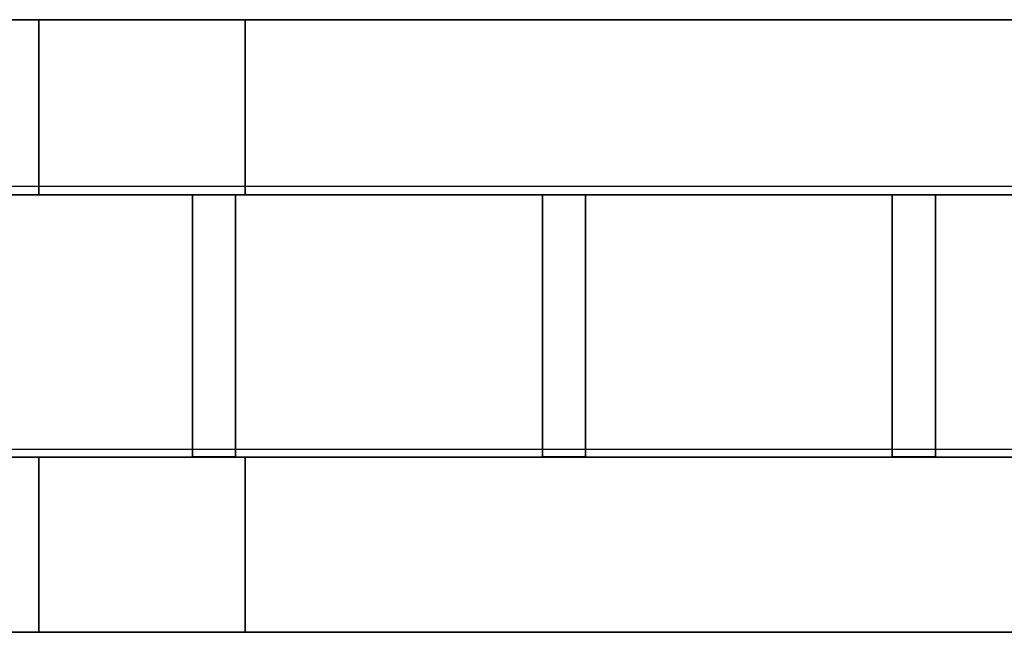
# Model space of a CAD drawing. Header units: millimetres. Extents: x -35 to 33166, y -35 to 31591.
# Tile 64 of 100: x 8246 to 8818, y -35 to 321. Entities that reach past the tile are written whole.
import ezdxf

# ---------------------------------------------------------------- set-up
doc = ezdxf.new("R2010")
doc.units = ezdxf.units.MM
doc.header["$LTSCALE"] = 25.4
doc.layers.get('0').update_dxf_attribs({"true_color": 0xffffff})
for name, color, linetype, true_color in [('end caps & lintels', 7, 'Continuous', 0xffa500), ('ICF - L1', 7, 'Continuous', 0xb4b464), ('ICF - L2', 7, 'Continuous', 0x64ff64)]:
    doc.layers.add(name, color=color, linetype=linetype, true_color=true_color)

# ---------------------------------------------------------------- blocks, each defined once
blk = doc.blocks.new('FF-WF01_HeadLintel_6in_#1')
for p, q in [((1219.2, 152.4), (0, 152.4)), ((1219.2, 152.4, 63), (0, 152.4, 63)), ((0, 0), (1219.2, 0)), ((0, 0, 63), (1219.2, 0, 63))]:
    blk.add_line(p, q)
blk = doc.blocks.new('FF-WF01_SillLintel_6in_#1')
for p, q in [((1219.2, 152.4), (0, 152.4)), ((1219.2, 152.4, 63), (0, 152.4, 63)), ((0, 0), (1219.2, 0)), ((0, 0, 63), (1219.2, 0, 63))]:
    blk.add_line(p, q)
blk = doc.blocks.new('GF-WG01_HeadLintel_6in_#4')
for p, q in [((1219.2, 152.4), (0, 152.4)), ((1219.2, 152.4, 63), (0, 152.4, 63)), ((0, 0), (1219.2, 0)), ((0, 0, 63), (1219.2, 0, 63))]:
    blk.add_line(p, q)
blk = doc.blocks.new('Group#3560')
for p, q in [((-1092.2, -355.6, 256.8), (-1092.2, -254, 256.8)), ((-1092.2, -254, 256.8), (-1069.84, -254, 256.8)), ((-1092.2, -254, 457.2), (-254, -254, 457.2)), ((-1092.2, -355.6, 457.2), (-1092.2, -254, 457.2)), ((-1092.2, -254, 457.2), (-1092.2, -254, 256.8)), ((-1069.84, -355.6, 256.8), (-1092.2, -355.6, 256.8)), ((-1092.2, -355.6, 457.2), (-355.6, -355.6, 457.2)), ((-1092.2, -355.6, 457.2), (-1092.2, -355.6, 256.8))]:
    blk.add_line(p, q)
blk = doc.blocks.new('Group#3561')
for p, q in [((-1092.2, -101.6, 256.8), (-1092.2, 0, 256.8)), ((-1092.2, 0, 256.8), (-1069.84, 0, 256.8)), ((-1092.2, 0, 457.2), (-1092.2, 0, 256.8)), ((-1092.2, 0, 457.2), (0, 0, 457.2)), ((-1092.2, -101.6, 457.2), (-1092.2, 0, 457.2)), ((-1069.84, -101.6, 256.8), (-1092.2, -101.6, 256.8)), ((-1092.2, -101.6, 457.2), (-1092.2, -101.6, 256.8)), ((-227.79, -101.6, 457.2), (-1092.2, -101.6, 457.2))]:
    blk.add_line(p, q)
blk = doc.blocks.new('6XR35_90_C_MSG#238')
for name in ['Group#3561', 'Group#3560']:
    blk.add_blockref(name, (0, 0))
blk = doc.blocks.new('Group#3786_WCL_e2ad96b9')
for p, q in [((-253.75, 520.5, 319.8), (-253.75, 520.5, 405.8)), ((-253.75, 520.5, 405.8), (-101.6, 520.5, 405.8)), ((-101.6, 520.5, 319.8), (-253.75, 520.5, 319.8)), ((-253.75, 520.5, 405.8), (-253.75, 495.5, 405.8)), ((-253.75, 520.5, 319.8), (-253.75, 495.5, 319.8)), ((-101.6, 520.5, 405.8), (-101.6, 520.5, 319.8)), ((-101.6, 495.5, 405.8), (-101.6, 520.5, 405.8)), ((-101.6, 495.5, 319.8), (-101.6, 520.5, 319.8)), ((-101.6, 495.5, 405.8), (-253.75, 495.5, 405.8)), ((-253.75, 495.5, 405.8), (-253.75, 495.5, 319.8)), ((-253.75, 495.5, 319.8), (-101.6, 495.5, 319.8)), ((-101.6, 495.5, 319.8), (-101.6, 495.5, 405.8))]:
    blk.add_line(p, q)
blk = doc.blocks.new('Group9886_WCL_84a73128')
for p, q in [((-253.75, 317.3, 319.8), (-253.75, 317.3, 405.8)), ((-253.75, 317.3, 405.8), (-101.6, 317.3, 405.8)), ((-101.6, 317.3, 319.8), (-253.75, 317.3, 319.8)), ((-253.75, 317.3, 405.8), (-253.75, 292.3, 405.8)), ((-253.75, 317.3, 319.8), (-253.75, 292.3, 319.8)), ((-101.6, 317.3, 405.8), (-101.6, 317.3, 319.8)), ((-101.6, 292.3, 405.8), (-101.6, 317.3, 405.8)), ((-101.6, 292.3, 319.8), (-101.6, 317.3, 319.8)), ((-101.6, 292.3, 405.8), (-253.75, 292.3, 405.8)), ((-253.75, 292.3, 405.8), (-253.75, 292.3, 319.8)), ((-253.75, 292.3, 319.8), (-101.6, 292.3, 319.8)), ((-101.6, 292.3, 319.8), (-101.6, 292.3, 405.8))]:
    blk.add_line(p, q)
blk = doc.blocks.new('Group#3787_WCL_4c9ccdc0')
for p, q in [((-253.75, 114.1, 319.8), (-253.75, 114.1, 405.8)), ((-253.75, 114.1, 405.8), (-101.6, 114.1, 405.8)), ((-101.6, 114.1, 319.8), (-253.75, 114.1, 319.8)), ((-253.75, 114.1, 405.8), (-253.75, 89.1, 405.8)), ((-253.75, 114.1, 319.8), (-253.75, 89.1, 319.8)), ((-101.6, 114.1, 405.8), (-101.6, 114.1, 319.8)), ((-101.6, 89.1, 405.8), (-101.6, 114.1, 405.8)), ((-101.6, 89.1, 319.8), (-101.6, 114.1, 319.8)), ((-101.6, 89.1, 405.8), (-253.75, 89.1, 405.8)), ((-253.75, 89.1, 405.8), (-253.75, 89.1, 319.8)), ((-253.75, 89.1, 319.8), (-101.6, 89.1, 319.8)), ((-101.6, 89.1, 319.8), (-101.6, 89.1, 405.8))]:
    blk.add_line(p, q)
blk = doc.blocks.new('Group#3779')
for p, q in [((-101.6, 0, 256.8), (-101.6, 1618.37, 256.8)), ((-101.6, 1618.37, 457.2), (-101.6, 0, 457.2)), ((0, 1618.37, 256.8), (0, 0, 256.8)), ((0, 1618.37, 457.2), (0, 0, 457.2)), ((0, 0, 256.8), (-101.6, 0, 256.8)), ((-101.6, 0, 256.8), (-101.6, 0, 457.2)), ((0, 0, 457.2), (-101.6, 0, 457.2)), ((0, 0, 256.8), (0, 0, 457.2))]:
    blk.add_line(p, q)
blk = doc.blocks.new('Group#3780')
for p, q in [((-355.6, 0, 256.8), (-355.6, 1618.37, 256.8)), ((-355.6, 1618.37, 457.2), (-355.6, 0, 457.2)), ((-254, 1618.37, 256.8), (-254, 0, 256.8)), ((-254, 1618.37, 457.2), (-254, 0, 457.2)), ((-254, 0, 256.8), (-355.6, 0, 256.8)), ((-355.6, 0, 256.8), (-355.6, 0, 457.2)), ((-254, 0, 457.2), (-355.6, 0, 457.2)), ((-254, 0, 256.8), (-254, 0, 457.2))]:
    blk.add_line(p, q)
blk = doc.blocks.new('6XR35_96_S_CUT_63_75_MSG')
for name in ['Group#3780', 'Group#3779', 'Group#3786_WCL_e2ad96b9', 'Group9886_WCL_84a73128', 'Group#3787_WCL_4c9ccdc0']:
    blk.add_blockref(name, (0, 0))
blk = doc.blocks.new('Group#4387')
for p, q in [((-101.6, 2024.77, 98.33), (-101.6, 0, 98.33)), ((-101.6, 2024.77, 0), (-101.6, 0, 0)), ((-101.6, 2024.77, 457.2), (-101.6, 0, 457.2)), ((-101.6, 2024.77, 250.87), (-101.6, 0, 250.87)), ((0, 2024.77, 0), (0, 0, 0)), ((0, 2024.77, 98.33), (0, 0, 98.33)), ((0, 2024.77, 457.2), (0, 0, 457.2)), ((0, 2024.77, 250.87), (0, 0, 250.87))]:
    blk.add_line(p, q)
blk = doc.blocks.new('Group#4388')
for p, q in [((-355.6, 0, 0), (-355.6, 2024.77, 0)), ((-355.6, 0, 457.2), (-355.6, 2024.77, 457.2)), ((-254, 2024.77, 0), (-254, 0, 0)), ((-254, 2024.77, 457.2), (-254, 0, 457.2))]:
    blk.add_line(p, q)
blk = doc.blocks.new('Group#4394')
for p, q in [((-101.6, 926.9, 98.33), (-253.75, 926.9, 98.33)), ((-253.75, 926.9, 98.33), (-253.75, 901.9, 98.33)), ((-253.75, 926.9, 51), (-253.75, 926.9, 98.33)), ((-253.75, 926.9, 51), (-253.75, 901.9, 51)), ((-101.6, 926.9, 51), (-253.75, 926.9, 51)), ((-101.6, 901.9, 98.33), (-101.6, 926.9, 98.33)), ((-101.6, 926.9, 51), (-101.6, 901.9, 51)), ((-101.6, 926.9, 51), (-101.6, 926.9, 98.33)), ((-253.75, 901.9, 98.33), (-101.6, 901.9, 98.33)), ((-253.75, 901.9, 51), (-253.75, 901.9, 98.33)), ((-101.6, 901.9, 51), (-253.75, 901.9, 51)), ((-101.6, 901.9, 51), (-101.6, 901.9, 98.33))]:
    blk.add_line(p, q)
blk = doc.blocks.new('Group#4395')
for p, q in [((-101.6, 723.7, 98.33), (-253.75, 723.7, 98.33)), ((-253.75, 723.7, 98.33), (-253.75, 698.7, 98.33)), ((-253.75, 723.7, 51), (-253.75, 723.7, 98.33)), ((-253.75, 723.7, 51), (-253.75, 698.7, 51)), ((-101.6, 723.7, 51), (-253.75, 723.7, 51)), ((-101.6, 698.7, 98.33), (-101.6, 723.7, 98.33)), ((-101.6, 723.7, 51), (-101.6, 698.7, 51)), ((-101.6, 723.7, 51), (-101.6, 723.7, 98.33)), ((-253.75, 698.7, 98.33), (-101.6, 698.7, 98.33)), ((-253.75, 698.7, 51), (-253.75, 698.7, 98.33)), ((-101.6, 698.7, 51), (-253.75, 698.7, 51)), ((-101.6, 698.7, 51), (-101.6, 698.7, 98.33))]:
    blk.add_line(p, q)
blk = doc.blocks.new('Group#4397')
for p, q in [((-101.6, 520.5, 98.33), (-253.75, 520.5, 98.33)), ((-253.75, 520.5, 98.33), (-253.75, 495.5, 98.33)), ((-253.75, 520.5, 51), (-253.75, 520.5, 98.33)), ((-253.75, 520.5, 51), (-253.75, 495.5, 51)), ((-101.6, 520.5, 51), (-253.75, 520.5, 51)), ((-101.6, 495.5, 98.33), (-101.6, 520.5, 98.33)), ((-101.6, 520.5, 51), (-101.6, 495.5, 51)), ((-101.6, 520.5, 51), (-101.6, 520.5, 98.33)), ((-253.75, 495.5, 98.33), (-101.6, 495.5, 98.33)), ((-253.75, 495.5, 51), (-253.75, 495.5, 98.33)), ((-101.6, 495.5, 51), (-253.75, 495.5, 51)), ((-101.6, 495.5, 51), (-101.6, 495.5, 98.33))]:
    blk.add_line(p, q)
blk = doc.blocks.new('6XR35_96_S_CUT_79_75_MSG#3')
for name in ['Group#4388', 'Group#4387', 'Group#4394', 'Group#4395', 'Group#4397']:
    blk.add_blockref(name, (0, 0))
blk = doc.blocks.new('Group3573')
at = {"layer": 'ICF - L1', "rotation": 180}
blk.add_blockref('6XR35_90_C_MSG#238', (7165.41, -34.58, 2643.2), dxfattribs=at)
at = {"layer": 'ICF - L1', "extrusion": (0, 0, -1), "zscale": -1, "rotation": 90}
for name, p in [('6XR35_96_S_CUT_79_75_MSG#3', (-7851.21, 321.02, -3100.4)), ('6XR35_96_S_CUT_63_75_MSG', (-8257.61, 321.02, -2643.2))]:
    blk.add_blockref(name, p, dxfattribs=at)
blk = doc.blocks.new('Group#4278')
for p, q in [((-101.6, 1618.37, 317.4), (-101.6, 0, 317.4)), ((-101.6, 1618.37, 0), (-101.6, 0, 0)), ((0, 0, 317.4), (0, 1618.37, 317.4)), ((0, 1618.37, 0), (0, 0, 0)), ((-101.6, 0, 317.4), (0, 0, 317.4)), ((-101.6, 0, 0), (-101.6, 0, 317.4)), ((0, 0, 0), (-101.6, 0, 0)), ((0, 0, 0), (0, 0, 317.4))]:
    blk.add_line(p, q)
blk = doc.blocks.new('Group#4280')
for p, q in [((-355.6, 1618.37, 317.4), (-355.6, 0, 317.4)), ((-355.6, 1618.37, 0), (-355.6, 0, 0)), ((-254, 0, 317.4), (-254, 1618.37, 317.4)), ((-254, 1618.37, 0), (-254, 0, 0)), ((-355.6, 0, 317.4), (-254, 0, 317.4)), ((-355.6, 0, 0), (-355.6, 0, 317.4)), ((-254, 0, 0), (-355.6, 0, 0)), ((-254, 0, 0), (-254, 0, 317.4))]:
    blk.add_line(p, q)
blk = doc.blocks.new('Group9334')
for p, q in [((-101.6, 520.5, 51), (-253.75, 520.5, 51)), ((-253.75, 520.5, 51), (-253.75, 520.5, 144.68)), ((-253.75, 520.5, 144.68), (-101.6, 520.5, 144.68)), ((-253.75, 495.5, 51), (-253.75, 520.5, 51)), ((-253.75, 520.5, 144.68), (-253.75, 495.5, 144.68)), ((-101.6, 520.5, 144.68), (-101.6, 520.5, 51)), ((-101.6, 520.5, 51), (-101.6, 495.5, 51)), ((-101.6, 495.5, 144.68), (-101.6, 520.5, 144.68)), ((-101.6, 495.5, 144.68), (-253.75, 495.5, 144.68)), ((-253.75, 495.5, 144.68), (-253.75, 495.5, 51)), ((-253.75, 495.5, 51), (-101.6, 495.5, 51)), ((-101.6, 495.5, 51), (-101.6, 495.5, 144.68))]:
    blk.add_line(p, q)
blk = doc.blocks.new('Group9335')
for p, q in [((-101.6, 317.3, 51), (-253.75, 317.3, 51)), ((-253.75, 317.3, 51), (-253.75, 317.3, 144.68)), ((-253.75, 317.3, 144.68), (-101.6, 317.3, 144.68)), ((-253.75, 292.3, 51), (-253.75, 317.3, 51)), ((-253.75, 317.3, 144.68), (-253.75, 292.3, 144.68)), ((-101.6, 317.3, 144.68), (-101.6, 317.3, 51)), ((-101.6, 317.3, 51), (-101.6, 292.3, 51)), ((-101.6, 292.3, 144.68), (-101.6, 317.3, 144.68)), ((-101.6, 292.3, 144.68), (-253.75, 292.3, 144.68)), ((-253.75, 292.3, 144.68), (-253.75, 292.3, 51)), ((-253.75, 292.3, 51), (-101.6, 292.3, 51)), ((-101.6, 292.3, 51), (-101.6, 292.3, 144.68))]:
    blk.add_line(p, q)
blk = doc.blocks.new('Group9336')
for p, q in [((-101.6, 114.1, 51), (-253.75, 114.1, 51)), ((-253.75, 114.1, 51), (-253.75, 114.1, 144.68)), ((-253.75, 114.1, 144.68), (-101.6, 114.1, 144.68)), ((-253.75, 89.1, 51), (-253.75, 114.1, 51)), ((-253.75, 114.1, 144.68), (-253.75, 89.1, 144.68)), ((-101.6, 114.1, 144.68), (-101.6, 114.1, 51)), ((-101.6, 114.1, 51), (-101.6, 89.1, 51)), ((-101.6, 89.1, 144.68), (-101.6, 114.1, 144.68)), ((-101.6, 89.1, 144.68), (-253.75, 89.1, 144.68)), ((-253.75, 89.1, 144.68), (-253.75, 89.1, 51)), ((-253.75, 89.1, 51), (-101.6, 89.1, 51)), ((-101.6, 89.1, 51), (-101.6, 89.1, 144.68))]:
    blk.add_line(p, q)
blk = doc.blocks.new('6XR35_96_S#1_CUT_63_75_MSG')
for name in ['Group#4280', 'Group#4278', 'Group9334', 'Group9335', 'Group9336']:
    blk.add_blockref(name, (0, 0))
blk = doc.blocks.new('Group428')
for p, q in [((-254, -254, 457.2), (-1092.2, -254, 457.2)), ((-1092.2, -254, 457.2), (-1092.2, -355.6, 457.2)), ((-254, -254), (-1092.2, -254)), ((-1092.2, -254), (-1092.2, -254, 457.2)), ((-1092.2, -254), (-1092.2, -355.6)), ((-1092.2, -355.6, 457.2), (-355.6, -355.6, 457.2)), ((-1092.2, -355.6, 457.2), (-1092.2, -355.6)), ((-1092.2, -355.6), (-355.6, -355.6))]:
    blk.add_line(p, q)
blk = doc.blocks.new('Group429#1')
for p, q in [((-1092.2, 0), (-1092.2, -101.6)), ((-1092.2, -101.6, 457.2), (-1092.2, 0, 457.2)), ((-1092.2, 0, 457.2), (-1092.2, 0)), ((-1092.2, 0, 457.2), (0, 0, 457.2)), ((0, 0), (-1092.2, 0)), ((-1092.2, -101.6), (-1092.2, -101.6, 457.2)), ((-227.79, -101.6, 457.2), (-1092.2, -101.6, 457.2)), ((-1092.2, -101.6), (-227.79, -101.6))]:
    blk.add_line(p, q)
blk = doc.blocks.new('6XR35_90_C#3')
for name in ['Group429#1', 'Group428']:
    blk.add_blockref(name, (0, 0))
blk = doc.blocks.new('Group8241')
for p, q in [((-101.6, 1618.375, 457.2), (-101.6, 0, 457.2)), ((-101.6, 1618.375), (-101.6, 0)), ((0, 0), (0, 1618.375)), ((0, 1618.375, 457.2), (0, 0, 457.2)), ((-101.6, 0), (0, 0)), ((0, 0, 457.2), (-101.6, 0, 457.2)), ((0, 0, 457.2), (0, 0)), ((-101.6, 0, 457.2), (-101.6, 0))]:
    blk.add_line(p, q)
blk = doc.blocks.new('Group#1486')
for p, q in [((-355.6, 0, 457.2), (-355.6, 1618.375, 457.2)), ((-355.6, 1618.375), (-355.6, 0)), ((-254, 0, 457.2), (-254, 1618.375, 457.2)), ((-254, 0), (-254, 1618.375)), ((-355.6, 0), (-355.6, 0, 457.2)), ((-254, 0, 457.2), (-355.6, 0, 457.2)), ((-355.6, 0), (-254, 0)), ((-254, 0), (-254, 0, 457.2))]:
    blk.add_line(p, q)
blk = doc.blocks.new('Group8253')
for p, q in [((-101.6, 520.5, 51), (-253.75, 520.5, 51)), ((-253.75, 520.5, 51), (-253.75, 520.5, 144.68)), ((-253.75, 520.5, 144.68), (-101.6, 520.5, 144.68)), ((-253.75, 495.5, 51), (-253.75, 520.5, 51)), ((-253.75, 520.5, 144.68), (-253.75, 495.5, 144.68)), ((-101.6, 520.5, 144.68), (-101.6, 520.5, 51)), ((-101.6, 520.5, 51), (-101.6, 495.5, 51)), ((-101.6, 495.5, 144.68), (-101.6, 520.5, 144.68)), ((-101.6, 495.5, 144.68), (-253.75, 495.5, 144.68)), ((-253.75, 495.5, 144.68), (-253.75, 495.5, 51)), ((-253.75, 495.5, 51), (-101.6, 495.5, 51)), ((-101.6, 495.5, 51), (-101.6, 495.5, 144.68))]:
    blk.add_line(p, q)
blk = doc.blocks.new('Group#1538')
for p, q in [((-101.6, 520.5, 312.12), (-253.75, 520.5, 312.12)), ((-253.75, 520.5, 312.12), (-253.75, 520.5, 405.8)), ((-253.75, 520.5, 405.8), (-101.6, 520.5, 405.8)), ((-253.75, 495.5, 312.12), (-253.75, 520.5, 312.12)), ((-253.75, 520.5, 405.8), (-253.75, 495.5, 405.8)), ((-101.6, 520.5, 405.8), (-101.6, 520.5, 312.12)), ((-101.6, 520.5, 312.12), (-101.6, 495.5, 312.12)), ((-101.6, 495.5, 405.8), (-101.6, 520.5, 405.8)), ((-101.6, 495.5, 405.8), (-253.75, 495.5, 405.8)), ((-253.75, 495.5, 405.8), (-253.75, 495.5, 312.12)), ((-253.75, 495.5, 312.12), (-101.6, 495.5, 312.12)), ((-101.6, 495.5, 312.12), (-101.6, 495.5, 405.8))]:
    blk.add_line(p, q)
blk = doc.blocks.new('Group#1539')
for p, q in [((-101.6, 317.3, 51), (-253.75, 317.3, 51)), ((-253.75, 317.3, 51), (-253.75, 317.3, 144.68)), ((-253.75, 317.3, 144.68), (-101.6, 317.3, 144.68)), ((-253.75, 292.3, 51), (-253.75, 317.3, 51)), ((-253.75, 317.3, 144.68), (-253.75, 292.3, 144.68)), ((-101.6, 317.3, 144.68), (-101.6, 317.3, 51)), ((-101.6, 317.3, 51), (-101.6, 292.3, 51)), ((-101.6, 292.3, 144.68), (-101.6, 317.3, 144.68)), ((-101.6, 292.3, 144.68), (-253.75, 292.3, 144.68)), ((-253.75, 292.3, 144.68), (-253.75, 292.3, 51)), ((-253.75, 292.3, 51), (-101.6, 292.3, 51)), ((-101.6, 292.3, 51), (-101.6, 292.3, 144.68))]:
    blk.add_line(p, q)
blk = doc.blocks.new('Group8256')
for p, q in [((-101.6, 317.3, 312.12), (-253.75, 317.3, 312.12)), ((-253.75, 317.3, 312.12), (-253.75, 317.3, 405.8)), ((-253.75, 317.3, 405.8), (-101.6, 317.3, 405.8)), ((-253.75, 292.3, 312.12), (-253.75, 317.3, 312.12)), ((-253.75, 317.3, 405.8), (-253.75, 292.3, 405.8)), ((-101.6, 317.3, 405.8), (-101.6, 317.3, 312.12)), ((-101.6, 317.3, 312.12), (-101.6, 292.3, 312.12)), ((-101.6, 292.3, 405.8), (-101.6, 317.3, 405.8)), ((-101.6, 292.3, 405.8), (-253.75, 292.3, 405.8)), ((-253.75, 292.3, 405.8), (-253.75, 292.3, 312.12)), ((-253.75, 292.3, 312.12), (-101.6, 292.3, 312.12)), ((-101.6, 292.3, 312.12), (-101.6, 292.3, 405.8))]:
    blk.add_line(p, q)
blk = doc.blocks.new('Group#1540')
for p, q in [((-101.6, 114.1, 51), (-253.75, 114.1, 51)), ((-253.75, 114.1, 51), (-253.75, 114.1, 144.68)), ((-253.75, 114.1, 144.68), (-101.6, 114.1, 144.68)), ((-253.75, 89.1, 51), (-253.75, 114.1, 51)), ((-253.75, 114.1, 144.68), (-253.75, 89.1, 144.68)), ((-101.6, 114.1, 144.68), (-101.6, 114.1, 51)), ((-101.6, 114.1, 51), (-101.6, 89.1, 51)), ((-101.6, 89.1, 144.68), (-101.6, 114.1, 144.68)), ((-101.6, 89.1, 144.68), (-253.75, 89.1, 144.68)), ((-253.75, 89.1, 144.68), (-253.75, 89.1, 51)), ((-253.75, 89.1, 51), (-101.6, 89.1, 51)), ((-101.6, 89.1, 51), (-101.6, 89.1, 144.68))]:
    blk.add_line(p, q)
blk = doc.blocks.new('Group8258')
for p, q in [((-101.6, 114.1, 312.12), (-253.75, 114.1, 312.12)), ((-253.75, 114.1, 312.12), (-253.75, 114.1, 405.8)), ((-253.75, 114.1, 405.8), (-101.6, 114.1, 405.8)), ((-253.75, 89.1, 312.12), (-253.75, 114.1, 312.12)), ((-253.75, 114.1, 405.8), (-253.75, 89.1, 405.8)), ((-101.6, 114.1, 405.8), (-101.6, 114.1, 312.12)), ((-101.6, 114.1, 312.12), (-101.6, 89.1, 312.12)), ((-101.6, 89.1, 405.8), (-101.6, 114.1, 405.8)), ((-101.6, 89.1, 405.8), (-253.75, 89.1, 405.8)), ((-253.75, 89.1, 405.8), (-253.75, 89.1, 312.12)), ((-253.75, 89.1, 312.12), (-101.6, 89.1, 312.12)), ((-101.6, 89.1, 312.12), (-101.6, 89.1, 405.8))]:
    blk.add_line(p, q)
blk = doc.blocks.new('6XR35_96_S#1_CUT_63_75')
for name in ['Group#1486', 'Group8241', 'Group8253', 'Group#1538', 'Group#1539', 'Group8256', 'Group#1540', 'Group8258']:
    blk.add_blockref(name, (0, 0))
blk = doc.blocks.new('Group8496')
for p, q in [((-101.6, 2024.775, 457.2), (-101.6, 0, 457.2)), ((-101.6, 2024.775), (-101.6, 0)), ((0, 0), (0, 2024.775)), ((0, 2024.775, 457.2), (0, 0, 457.2))]:
    blk.add_line(p, q)
blk = doc.blocks.new('Group#2305')
for p, q in [((-355.6, 0, 457.2), (-355.6, 2024.775, 457.2)), ((-355.6, 2024.775), (-355.6, 0)), ((-254, 0, 457.2), (-254, 2024.775, 457.2)), ((-254, 0), (-254, 2024.775))]:
    blk.add_line(p, q)
blk = doc.blocks.new('Group8508')
for p, q in [((-101.6, 926.9, 51), (-253.75, 926.9, 51)), ((-253.75, 926.9, 51), (-253.75, 926.9, 144.68)), ((-253.75, 926.9, 144.68), (-101.6, 926.9, 144.68)), ((-253.75, 901.9, 51), (-253.75, 926.9, 51)), ((-253.75, 926.9, 144.68), (-253.75, 901.9, 144.68)), ((-101.6, 926.9, 144.68), (-101.6, 926.9, 51)), ((-101.6, 926.9, 51), (-101.6, 901.9, 51)), ((-101.6, 901.9, 144.68), (-101.6, 926.9, 144.68)), ((-101.6, 901.9, 144.68), (-253.75, 901.9, 144.68)), ((-253.75, 901.9, 144.68), (-253.75, 901.9, 51)), ((-253.75, 901.9, 51), (-101.6, 901.9, 51)), ((-101.6, 901.9, 51), (-101.6, 901.9, 144.68))]:
    blk.add_line(p, q)
blk = doc.blocks.new('Group#2428')
for p, q in [((-101.6, 926.9, 312.12), (-253.75, 926.9, 312.12)), ((-253.75, 926.9, 312.12), (-253.75, 926.9, 405.8)), ((-253.75, 926.9, 405.8), (-101.6, 926.9, 405.8)), ((-253.75, 901.9, 312.12), (-253.75, 926.9, 312.12)), ((-253.75, 926.9, 405.8), (-253.75, 901.9, 405.8)), ((-101.6, 926.9, 405.8), (-101.6, 926.9, 312.12)), ((-101.6, 926.9, 312.12), (-101.6, 901.9, 312.12)), ((-101.6, 901.9, 405.8), (-101.6, 926.9, 405.8)), ((-101.6, 901.9, 405.8), (-253.75, 901.9, 405.8)), ((-253.75, 901.9, 405.8), (-253.75, 901.9, 312.12)), ((-253.75, 901.9, 312.12), (-101.6, 901.9, 312.12)), ((-101.6, 901.9, 312.12), (-101.6, 901.9, 405.8))]:
    blk.add_line(p, q)
blk = doc.blocks.new('Group#2429')
for p, q in [((-101.6, 723.7, 51), (-253.75, 723.7, 51)), ((-253.75, 723.7, 51), (-253.75, 723.7, 144.68)), ((-253.75, 723.7, 144.68), (-101.6, 723.7, 144.68)), ((-253.75, 698.7, 51), (-253.75, 723.7, 51)), ((-253.75, 723.7, 144.68), (-253.75, 698.7, 144.68)), ((-101.6, 723.7, 144.68), (-101.6, 723.7, 51)), ((-101.6, 723.7, 51), (-101.6, 698.7, 51)), ((-101.6, 698.7, 144.68), (-101.6, 723.7, 144.68)), ((-101.6, 698.7, 144.68), (-253.75, 698.7, 144.68)), ((-253.75, 698.7, 144.68), (-253.75, 698.7, 51)), ((-253.75, 698.7, 51), (-101.6, 698.7, 51)), ((-101.6, 698.7, 51), (-101.6, 698.7, 144.68))]:
    blk.add_line(p, q)
blk = doc.blocks.new('Group8511')
for p, q in [((-101.6, 723.7, 312.12), (-253.75, 723.7, 312.12)), ((-253.75, 723.7, 312.12), (-253.75, 723.7, 405.8)), ((-253.75, 723.7, 405.8), (-101.6, 723.7, 405.8)), ((-253.75, 698.7, 312.12), (-253.75, 723.7, 312.12)), ((-253.75, 723.7, 405.8), (-253.75, 698.7, 405.8)), ((-101.6, 723.7, 405.8), (-101.6, 723.7, 312.12)), ((-101.6, 723.7, 312.12), (-101.6, 698.7, 312.12)), ((-101.6, 698.7, 405.8), (-101.6, 723.7, 405.8)), ((-101.6, 698.7, 405.8), (-253.75, 698.7, 405.8)), ((-253.75, 698.7, 405.8), (-253.75, 698.7, 312.12)), ((-253.75, 698.7, 312.12), (-101.6, 698.7, 312.12)), ((-101.6, 698.7, 312.12), (-101.6, 698.7, 405.8))]:
    blk.add_line(p, q)
blk = doc.blocks.new('Group#2430')
for p, q in [((-101.6, 520.5, 51), (-253.75, 520.5, 51)), ((-253.75, 520.5, 51), (-253.75, 520.5, 144.68)), ((-253.75, 520.5, 144.68), (-101.6, 520.5, 144.68)), ((-253.75, 495.5, 51), (-253.75, 520.5, 51)), ((-253.75, 520.5, 144.68), (-253.75, 495.5, 144.68)), ((-101.6, 520.5, 144.68), (-101.6, 520.5, 51)), ((-101.6, 520.5, 51), (-101.6, 495.5, 51)), ((-101.6, 495.5, 144.68), (-101.6, 520.5, 144.68)), ((-101.6, 495.5, 144.68), (-253.75, 495.5, 144.68)), ((-253.75, 495.5, 144.68), (-253.75, 495.5, 51)), ((-253.75, 495.5, 51), (-101.6, 495.5, 51)), ((-101.6, 495.5, 51), (-101.6, 495.5, 144.68))]:
    blk.add_line(p, q)
blk = doc.blocks.new('Group#2431')
for p, q in [((-101.6, 520.5, 312.12), (-253.75, 520.5, 312.12)), ((-253.75, 520.5, 312.12), (-253.75, 520.5, 405.8)), ((-253.75, 520.5, 405.8), (-101.6, 520.5, 405.8)), ((-253.75, 495.5, 312.12), (-253.75, 520.5, 312.12)), ((-253.75, 520.5, 405.8), (-253.75, 495.5, 405.8)), ((-101.6, 520.5, 405.8), (-101.6, 520.5, 312.12)), ((-101.6, 520.5, 312.12), (-101.6, 495.5, 312.12)), ((-101.6, 495.5, 405.8), (-101.6, 520.5, 405.8)), ((-101.6, 495.5, 405.8), (-253.75, 495.5, 405.8)), ((-253.75, 495.5, 405.8), (-253.75, 495.5, 312.12)), ((-253.75, 495.5, 312.12), (-101.6, 495.5, 312.12)), ((-101.6, 495.5, 312.12), (-101.6, 495.5, 405.8))]:
    blk.add_line(p, q)
blk = doc.blocks.new('6XR35_96_S#1_CUT_79_75')
for name in ['Group#2305', 'Group8496', 'Group8508', 'Group#2428', 'Group#2429', 'Group8511', 'Group#2430', 'Group#2431']:
    blk.add_blockref(name, (0, 0))
blk = doc.blocks.new('Group10225_WCL_4c2784d5')
for p, q in [((-253.75, 926.9, 344.4), (-253.75, 926.9, 405.8)), ((-253.75, 926.9, 405.8), (-101.6, 926.9, 405.8)), ((-101.6, 926.9, 344.4), (-253.75, 926.9, 344.4)), ((-253.75, 926.9, 405.8), (-253.75, 901.9, 405.8)), ((-253.75, 926.9, 344.4), (-253.75, 901.9, 344.4)), ((-101.6, 926.9, 405.8), (-101.6, 926.9, 344.4)), ((-101.6, 901.9, 405.8), (-101.6, 926.9, 405.8)), ((-101.6, 901.9, 344.4), (-101.6, 926.9, 344.4)), ((-101.6, 901.9, 405.8), (-253.75, 901.9, 405.8)), ((-253.75, 901.9, 405.8), (-253.75, 901.9, 344.4)), ((-253.75, 901.9, 344.4), (-101.6, 901.9, 344.4)), ((-101.6, 901.9, 344.4), (-101.6, 901.9, 405.8))]:
    blk.add_line(p, q)
blk = doc.blocks.new('Group10226_WCL_6f765a04')
for p, q in [((-253.75, 723.7, 344.4), (-253.75, 723.7, 405.8)), ((-253.75, 723.7, 405.8), (-101.6, 723.7, 405.8)), ((-101.6, 723.7, 344.4), (-253.75, 723.7, 344.4)), ((-253.75, 723.7, 405.8), (-253.75, 698.7, 405.8)), ((-253.75, 723.7, 344.4), (-253.75, 698.7, 344.4)), ((-101.6, 723.7, 405.8), (-101.6, 723.7, 344.4)), ((-101.6, 698.7, 405.8), (-101.6, 723.7, 405.8)), ((-101.6, 698.7, 344.4), (-101.6, 723.7, 344.4)), ((-101.6, 698.7, 405.8), (-253.75, 698.7, 405.8)), ((-253.75, 698.7, 405.8), (-253.75, 698.7, 344.4)), ((-253.75, 698.7, 344.4), (-101.6, 698.7, 344.4)), ((-101.6, 698.7, 344.4), (-101.6, 698.7, 405.8))]:
    blk.add_line(p, q)
blk = doc.blocks.new('Group10227_WCL_1b9bc848')
for p, q in [((-253.75, 520.5, 344.4), (-253.75, 520.5, 405.8)), ((-253.75, 520.5, 405.8), (-101.6, 520.5, 405.8)), ((-101.6, 520.5, 344.4), (-253.75, 520.5, 344.4)), ((-253.75, 520.5, 405.8), (-253.75, 495.5, 405.8)), ((-253.75, 520.5, 344.4), (-253.75, 495.5, 344.4)), ((-101.6, 520.5, 405.8), (-101.6, 520.5, 344.4)), ((-101.6, 495.5, 405.8), (-101.6, 520.5, 405.8)), ((-101.6, 495.5, 344.4), (-101.6, 520.5, 344.4)), ((-101.6, 495.5, 405.8), (-253.75, 495.5, 405.8)), ((-253.75, 495.5, 405.8), (-253.75, 495.5, 344.4)), ((-253.75, 495.5, 344.4), (-101.6, 495.5, 344.4)), ((-101.6, 495.5, 344.4), (-101.6, 495.5, 405.8))]:
    blk.add_line(p, q)
blk = doc.blocks.new('Group10218')
for p, q in [((-101.6, 384.04, 281.4), (-101.6, 2024.77, 281.4)), ((-101.6, 2024.77, 457.2), (-101.6, 0, 457.2)), ((0, 2024.77, 281.4), (0, 384.04, 281.4)), ((0, 2024.77, 457.2), (0, 0, 457.2))]:
    blk.add_line(p, q)
blk = doc.blocks.new('Group#4834')
for p, q in [((-355.6, 384.04, 281.4), (-355.6, 2024.77, 281.4)), ((-355.6, 2024.77, 457.2), (-355.6, 0, 457.2)), ((-254, 2024.77, 281.4), (-254, 384.04, 281.4)), ((-254, 2024.77, 457.2), (-254, 0, 457.2))]:
    blk.add_line(p, q)
blk = doc.blocks.new('6XR35_96_S#1_CUT_79_75_MSG#2')
for name in ['Group#4834', 'Group10218', 'Group10225_WCL_4c2784d5', 'Group10226_WCL_6f765a04', 'Group10227_WCL_1b9bc848']:
    blk.add_blockref(name, (0, 0))
blk = doc.blocks.new('Group11107')
for p, q in [((-101.6, 68.89, 0), (-101.6, 2024.77, 0)), ((-101.6, 526.09, 457.2), (-101.6, 2024.77, 457.2)), ((0, 68.89, 0), (0, 2024.77, 0)), ((0, 526.09, 457.2), (0, 2024.77, 457.2)), ((-101.6, 526.09, 457.2), (-101.6, 68.89, 0)), ((0, 526.09, 457.2), (-101.6, 526.09, 457.2)), ((0, 68.89, 0), (0, 526.09, 457.2))]:
    blk.add_line(p, q)
blk = doc.blocks.new('Group11108')
for p, q in [((-355.6, 68.89, 0), (-355.6, 2024.77, 0)), ((-355.6, 526.09, 457.2), (-355.6, 2024.77, 457.2)), ((-254, 68.89, 0), (-254, 2024.77, 0)), ((-254, 526.09, 457.2), (-254, 2024.77, 457.2)), ((-355.6, 526.09, 457.2), (-355.6, 68.89, 0)), ((-254, 526.09, 457.2), (-355.6, 526.09, 457.2)), ((-254, 68.89, 0), (-254, 526.09, 457.2))]:
    blk.add_line(p, q)
blk = doc.blocks.new('Group11119')
for p, q in [((-101.6, 926.9, 51), (-253.75, 926.9, 51)), ((-253.75, 926.9, 51), (-253.75, 926.9, 144.68)), ((-253.75, 926.9, 144.68), (-101.6, 926.9, 144.68)), ((-253.75, 901.9, 51), (-253.75, 926.9, 51)), ((-253.75, 926.9, 144.68), (-253.75, 901.9, 144.68)), ((-101.6, 926.9, 144.68), (-101.6, 926.9, 51)), ((-101.6, 926.9, 51), (-101.6, 901.9, 51)), ((-101.6, 901.9, 144.68), (-101.6, 926.9, 144.68)), ((-101.6, 901.9, 144.68), (-253.75, 901.9, 144.68)), ((-253.75, 901.9, 144.68), (-253.75, 901.9, 51)), ((-253.75, 901.9, 51), (-101.6, 901.9, 51)), ((-101.6, 901.9, 51), (-101.6, 901.9, 144.68))]:
    blk.add_line(p, q)
blk = doc.blocks.new('Group11120')
for p, q in [((-101.6, 926.9, 312.12), (-253.75, 926.9, 312.12)), ((-253.75, 926.9, 312.12), (-253.75, 926.9, 405.8)), ((-253.75, 926.9, 405.8), (-101.6, 926.9, 405.8)), ((-253.75, 901.9, 312.12), (-253.75, 926.9, 312.12)), ((-253.75, 926.9, 405.8), (-253.75, 901.9, 405.8)), ((-101.6, 926.9, 405.8), (-101.6, 926.9, 312.12)), ((-101.6, 926.9, 312.12), (-101.6, 901.9, 312.12)), ((-101.6, 901.9, 405.8), (-101.6, 926.9, 405.8)), ((-101.6, 901.9, 405.8), (-253.75, 901.9, 405.8)), ((-253.75, 901.9, 405.8), (-253.75, 901.9, 312.12)), ((-253.75, 901.9, 312.12), (-101.6, 901.9, 312.12)), ((-101.6, 901.9, 312.12), (-101.6, 901.9, 405.8))]:
    blk.add_line(p, q)
blk = doc.blocks.new('Group11121')
for p, q in [((-101.6, 723.7, 51), (-253.75, 723.7, 51)), ((-253.75, 723.7, 51), (-253.75, 723.7, 144.68)), ((-253.75, 723.7, 144.68), (-101.6, 723.7, 144.68)), ((-253.75, 698.7, 51), (-253.75, 723.7, 51)), ((-253.75, 723.7, 144.68), (-253.75, 698.7, 144.68)), ((-101.6, 723.7, 144.68), (-101.6, 723.7, 51)), ((-101.6, 723.7, 51), (-101.6, 698.7, 51)), ((-101.6, 698.7, 144.68), (-101.6, 723.7, 144.68)), ((-101.6, 698.7, 144.68), (-253.75, 698.7, 144.68)), ((-253.75, 698.7, 144.68), (-253.75, 698.7, 51)), ((-253.75, 698.7, 51), (-101.6, 698.7, 51)), ((-101.6, 698.7, 51), (-101.6, 698.7, 144.68))]:
    blk.add_line(p, q)
blk = doc.blocks.new('Group11122')
for p, q in [((-101.6, 723.7, 312.12), (-253.75, 723.7, 312.12)), ((-253.75, 723.7, 312.12), (-253.75, 723.7, 405.8)), ((-253.75, 723.7, 405.8), (-101.6, 723.7, 405.8)), ((-253.75, 698.7, 312.12), (-253.75, 723.7, 312.12)), ((-253.75, 723.7, 405.8), (-253.75, 698.7, 405.8)), ((-101.6, 723.7, 405.8), (-101.6, 723.7, 312.12)), ((-101.6, 723.7, 312.12), (-101.6, 698.7, 312.12)), ((-101.6, 698.7, 405.8), (-101.6, 723.7, 405.8)), ((-101.6, 698.7, 405.8), (-253.75, 698.7, 405.8)), ((-253.75, 698.7, 405.8), (-253.75, 698.7, 312.12)), ((-253.75, 698.7, 312.12), (-101.6, 698.7, 312.12)), ((-101.6, 698.7, 312.12), (-101.6, 698.7, 405.8))]:
    blk.add_line(p, q)
blk = doc.blocks.new('Group#5054')
for p, q in [((-101.6, 520.5, 51), (-253.75, 520.5, 51)), ((-253.75, 520.5, 51), (-253.75, 520.5, 144.68)), ((-253.75, 520.5, 144.68), (-101.6, 520.5, 144.68)), ((-253.75, 495.5, 51), (-253.75, 520.5, 51)), ((-253.75, 520.5, 144.68), (-253.75, 495.5, 144.68)), ((-101.6, 520.5, 144.68), (-101.6, 520.5, 51)), ((-101.6, 520.5, 51), (-101.6, 495.5, 51)), ((-101.6, 495.5, 144.68), (-101.6, 520.5, 144.68)), ((-101.6, 495.5, 144.68), (-253.75, 495.5, 144.68)), ((-253.75, 495.5, 144.68), (-253.75, 495.5, 51)), ((-253.75, 495.5, 51), (-101.6, 495.5, 51)), ((-101.6, 495.5, 51), (-101.6, 495.5, 144.68))]:
    blk.add_line(p, q)
blk = doc.blocks.new('Group11124')
for p, q in [((-101.6, 520.5, 312.12), (-253.75, 520.5, 312.12)), ((-253.75, 520.5, 312.12), (-253.75, 520.5, 405.8)), ((-253.75, 520.5, 405.8), (-101.6, 520.5, 405.8)), ((-253.75, 495.5, 312.12), (-253.75, 520.5, 312.12)), ((-253.75, 520.5, 405.8), (-253.75, 495.5, 405.8)), ((-101.6, 520.5, 405.8), (-101.6, 520.5, 312.12)), ((-101.6, 520.5, 312.12), (-101.6, 495.5, 312.12)), ((-101.6, 495.5, 405.8), (-101.6, 520.5, 405.8)), ((-101.6, 495.5, 405.8), (-253.75, 495.5, 405.8)), ((-253.75, 495.5, 405.8), (-253.75, 495.5, 312.12)), ((-253.75, 495.5, 312.12), (-101.6, 495.5, 312.12)), ((-101.6, 495.5, 312.12), (-101.6, 495.5, 405.8))]:
    blk.add_line(p, q)
blk = doc.blocks.new('6XR35_96_S#1_CUT_79_75_MSG#3')
for name in ['Group11108', 'Group11107', 'Group11119', 'Group11120', 'Group11121', 'Group11122', 'Group#5054', 'Group11124']:
    blk.add_blockref(name, (0, 0))
blk = doc.blocks.new('Group#5059')
for p, q in [((-101.6, 119.69, 0), (-101.6, 1618.37, 0)), ((0, 119.69, 0), (0, 1618.37, 0)), ((-101.6, 576.89, 457.2), (-101.6, 119.69, 0)), ((0, 119.69, 0), (0, 576.89, 457.2)), ((-101.6, 119.69, 0), (0, 119.69, 0))]:
    blk.add_line(p, q)
blk = doc.blocks.new('Group11206')
for p, q in [((-355.6, 119.69, 0), (-355.6, 1618.37, 0)), ((-254, 119.69, 0), (-254, 1618.37, 0)), ((-355.6, 576.89, 457.2), (-355.6, 119.69, 0)), ((-254, 119.69, 0), (-254, 576.89, 457.2)), ((-355.6, 119.69, 0), (-254, 119.69, 0))]:
    blk.add_line(p, q)
blk = doc.blocks.new('Group11217')
for p, q in [((-101.6, 520.5, 51), (-253.75, 520.5, 51)), ((-253.75, 520.5, 51), (-253.75, 520.5, 144.68)), ((-253.75, 520.5, 144.68), (-101.6, 520.5, 144.68)), ((-253.75, 495.5, 51), (-253.75, 520.5, 51)), ((-253.75, 520.5, 144.68), (-253.75, 495.5, 144.68)), ((-101.6, 520.5, 144.68), (-101.6, 520.5, 51)), ((-101.6, 520.5, 51), (-101.6, 495.5, 51)), ((-101.6, 495.5, 144.68), (-101.6, 520.5, 144.68)), ((-101.6, 495.5, 144.68), (-253.75, 495.5, 144.68)), ((-253.75, 495.5, 144.68), (-253.75, 495.5, 51)), ((-253.75, 495.5, 51), (-101.6, 495.5, 51)), ((-101.6, 495.5, 51), (-101.6, 495.5, 144.68))]:
    blk.add_line(p, q)
blk = doc.blocks.new('Group11219')
for p, q in [((-101.6, 317.3, 51), (-253.75, 317.3, 51)), ((-253.75, 317.3, 51), (-253.75, 317.3, 144.68)), ((-253.75, 317.3, 144.68), (-101.6, 317.3, 144.68)), ((-253.75, 292.3, 51), (-253.75, 317.3, 51)), ((-253.75, 317.3, 144.68), (-253.75, 292.3, 144.68)), ((-101.6, 317.3, 144.68), (-101.6, 317.3, 51)), ((-101.6, 317.3, 51), (-101.6, 292.3, 51)), ((-101.6, 292.3, 144.68), (-101.6, 317.3, 144.68)), ((-101.6, 292.3, 144.68), (-253.75, 292.3, 144.68)), ((-253.75, 292.3, 144.68), (-253.75, 292.3, 51)), ((-253.75, 292.3, 51), (-101.6, 292.3, 51)), ((-101.6, 292.3, 51), (-101.6, 292.3, 144.68))]:
    blk.add_line(p, q)
blk = doc.blocks.new('6XR35_96_S#1_CUT_63_75_MSG#1')
for name in ['Group11206', 'Group#5059', 'Group11217', 'Group11219']:
    blk.add_blockref(name, (0, 0))
blk = doc.blocks.new('Group11572')
for p, q in [((-101.6, 2100.834, 457.2), (-101.6, 4056.761, 457.2)), ((-101.6, 4056.761), (-101.6, 1643.634)), ((0, 4056.761), (0, 1643.634)), ((0, 2100.834, 457.2), (0, 4056.761, 457.2))]:
    blk.add_line(p, q)
blk = doc.blocks.new('Group11573')
for p, q in [((-355.6, 2100.834, 457.2), (-355.6, 4056.761, 457.2)), ((-355.6, 4056.761), (-355.6, 1643.634)), ((-254, 4056.761), (-254, 1643.634)), ((-254, 2100.834, 457.2), (-254, 4056.761, 457.2))]:
    blk.add_line(p, q)
blk = doc.blocks.new('Group11584')
for p, q in [((-101.6, 2958.9, 51), (-253.75, 2958.9, 51)), ((-253.75, 2958.9, 51), (-253.75, 2958.9, 144.68)), ((-253.75, 2958.9, 144.68), (-101.6, 2958.9, 144.68)), ((-253.75, 2933.9, 51), (-253.75, 2958.9, 51)), ((-253.75, 2958.9, 144.68), (-253.75, 2933.9, 144.68)), ((-101.6, 2958.9, 144.68), (-101.6, 2958.9, 51)), ((-101.6, 2958.9, 51), (-101.6, 2933.9, 51)), ((-101.6, 2933.9, 144.68), (-101.6, 2958.9, 144.68)), ((-101.6, 2933.9, 144.68), (-253.75, 2933.9, 144.68)), ((-253.75, 2933.9, 144.68), (-253.75, 2933.9, 51)), ((-253.75, 2933.9, 51), (-101.6, 2933.9, 51)), ((-101.6, 2933.9, 51), (-101.6, 2933.9, 144.68))]:
    blk.add_line(p, q)
blk = doc.blocks.new('Group11585')
for p, q in [((-101.6, 2958.9, 312.12), (-253.75, 2958.9, 312.12)), ((-253.75, 2958.9, 312.12), (-253.75, 2958.9, 405.8)), ((-253.75, 2958.9, 405.8), (-101.6, 2958.9, 405.8)), ((-253.75, 2933.9, 312.12), (-253.75, 2958.9, 312.12)), ((-253.75, 2958.9, 405.8), (-253.75, 2933.9, 405.8)), ((-101.6, 2958.9, 405.8), (-101.6, 2958.9, 312.12)), ((-101.6, 2958.9, 312.12), (-101.6, 2933.9, 312.12)), ((-101.6, 2933.9, 405.8), (-101.6, 2958.9, 405.8)), ((-101.6, 2933.9, 405.8), (-253.75, 2933.9, 405.8)), ((-253.75, 2933.9, 405.8), (-253.75, 2933.9, 312.12)), ((-253.75, 2933.9, 312.12), (-101.6, 2933.9, 312.12)), ((-101.6, 2933.9, 312.12), (-101.6, 2933.9, 405.8))]:
    blk.add_line(p, q)
blk = doc.blocks.new('Group11586')
for p, q in [((-101.6, 2755.7, 51), (-253.75, 2755.7, 51)), ((-253.75, 2755.7, 51), (-253.75, 2755.7, 144.68)), ((-253.75, 2755.7, 144.68), (-101.6, 2755.7, 144.68)), ((-253.75, 2730.7, 51), (-253.75, 2755.7, 51)), ((-253.75, 2755.7, 144.68), (-253.75, 2730.7, 144.68)), ((-101.6, 2755.7, 144.68), (-101.6, 2755.7, 51)), ((-101.6, 2755.7, 51), (-101.6, 2730.7, 51)), ((-101.6, 2730.7, 144.68), (-101.6, 2755.7, 144.68)), ((-101.6, 2730.7, 144.68), (-253.75, 2730.7, 144.68)), ((-253.75, 2730.7, 144.68), (-253.75, 2730.7, 51)), ((-253.75, 2730.7, 51), (-101.6, 2730.7, 51)), ((-101.6, 2730.7, 51), (-101.6, 2730.7, 144.68))]:
    blk.add_line(p, q)
blk = doc.blocks.new('Group11587')
for p, q in [((-101.6, 2755.7, 312.12), (-253.75, 2755.7, 312.12)), ((-253.75, 2755.7, 312.12), (-253.75, 2755.7, 405.8)), ((-253.75, 2755.7, 405.8), (-101.6, 2755.7, 405.8)), ((-253.75, 2730.7, 312.12), (-253.75, 2755.7, 312.12)), ((-253.75, 2755.7, 405.8), (-253.75, 2730.7, 405.8)), ((-101.6, 2755.7, 405.8), (-101.6, 2755.7, 312.12)), ((-101.6, 2755.7, 312.12), (-101.6, 2730.7, 312.12)), ((-101.6, 2730.7, 405.8), (-101.6, 2755.7, 405.8)), ((-101.6, 2730.7, 405.8), (-253.75, 2730.7, 405.8)), ((-253.75, 2730.7, 405.8), (-253.75, 2730.7, 312.12)), ((-253.75, 2730.7, 312.12), (-101.6, 2730.7, 312.12)), ((-101.6, 2730.7, 312.12), (-101.6, 2730.7, 405.8))]:
    blk.add_line(p, q)
blk = doc.blocks.new('Group11588')
for p, q in [((-101.6, 2552.5, 51), (-253.75, 2552.5, 51)), ((-253.75, 2552.5, 51), (-253.75, 2552.5, 144.68)), ((-253.75, 2552.5, 144.68), (-101.6, 2552.5, 144.68)), ((-253.75, 2527.5, 51), (-253.75, 2552.5, 51)), ((-253.75, 2552.5, 144.68), (-253.75, 2527.5, 144.68)), ((-101.6, 2552.5, 144.68), (-101.6, 2552.5, 51)), ((-101.6, 2552.5, 51), (-101.6, 2527.5, 51)), ((-101.6, 2527.5, 144.68), (-101.6, 2552.5, 144.68)), ((-101.6, 2527.5, 144.68), (-253.75, 2527.5, 144.68)), ((-253.75, 2527.5, 144.68), (-253.75, 2527.5, 51)), ((-253.75, 2527.5, 51), (-101.6, 2527.5, 51)), ((-101.6, 2527.5, 51), (-101.6, 2527.5, 144.68))]:
    blk.add_line(p, q)
blk = doc.blocks.new('Group11589')
for p, q in [((-101.6, 2552.5, 312.12), (-253.75, 2552.5, 312.12)), ((-253.75, 2552.5, 312.12), (-253.75, 2552.5, 405.8)), ((-253.75, 2552.5, 405.8), (-101.6, 2552.5, 405.8)), ((-253.75, 2527.5, 312.12), (-253.75, 2552.5, 312.12)), ((-253.75, 2552.5, 405.8), (-253.75, 2527.5, 405.8)), ((-101.6, 2552.5, 405.8), (-101.6, 2552.5, 312.12)), ((-101.6, 2552.5, 312.12), (-101.6, 2527.5, 312.12)), ((-101.6, 2527.5, 405.8), (-101.6, 2552.5, 405.8)), ((-101.6, 2527.5, 405.8), (-253.75, 2527.5, 405.8)), ((-253.75, 2527.5, 405.8), (-253.75, 2527.5, 312.12)), ((-253.75, 2527.5, 312.12), (-101.6, 2527.5, 312.12)), ((-101.6, 2527.5, 312.12), (-101.6, 2527.5, 405.8))]:
    blk.add_line(p, q)
blk = doc.blocks.new('6XR35_96_S#1_M#2')
for name in ['Group11573', 'Group11572', 'Group11584', 'Group11585', 'Group11586', 'Group11587', 'Group11588', 'Group11589']:
    blk.add_blockref(name, (0, 0))
blk = doc.blocks.new('Group3664')
at = {"layer": 'ICF - L2', "rotation": 180}
for p in [(7165.41, -34.58, 3557.6), (7165.41, -34.58, 6300.8)]:
    blk.add_blockref('6XR35_90_C#3', p, dxfattribs=at)
at = {"layer": 'ICF - L2', "extrusion": (0, 0, -1), "zscale": -1, "rotation": 90}
for name, p in [('6XR35_96_S#1_M#2', (-5819.21, 321.02, -7215.2)), ('6XR35_96_S#1_CUT_79_75', (-7851.21, 321.02, -6758)), ('6XR35_96_S#1_CUT_79_75_MSG#2', (-7851.21, 321.02, -5843.6)), ('6XR35_96_S#1_CUT_79_75_MSG#3', (-7851.21, 321.02, -7672.4)), ('6XR35_96_S#1_CUT_63_75_MSG', (-8257.61, 321.02, -3557.6)), ('6XR35_96_S#1_CUT_63_75', (-8257.61, 321.02, -6300.8)), ('6XR35_96_S#1_CUT_63_75_MSG#1', (-8257.61, 321.02, -8129.6))]:
    blk.add_blockref(name, p, dxfattribs=at)

msp = doc.modelspace()

# ---------------------------------------------------------------- block references
for name in ['Group3573', 'Group3664']:
    msp.add_blockref(name, (0, 0))
at = {"layer": 'end caps & lintels'}
for name, p in [('FF-WF01_HeadLintel_6in_#1', (8185, 71.8, 6125)), ('FF-WF01_SillLintel_6in_#1', (8185, 71.8, 3812)), ('GF-WG01_HeadLintel_6in_#4', (8185, 71.8, 2900))]:
    msp.add_blockref(name, p, dxfattribs=at)

doc.saveas('drawing.dxf')
